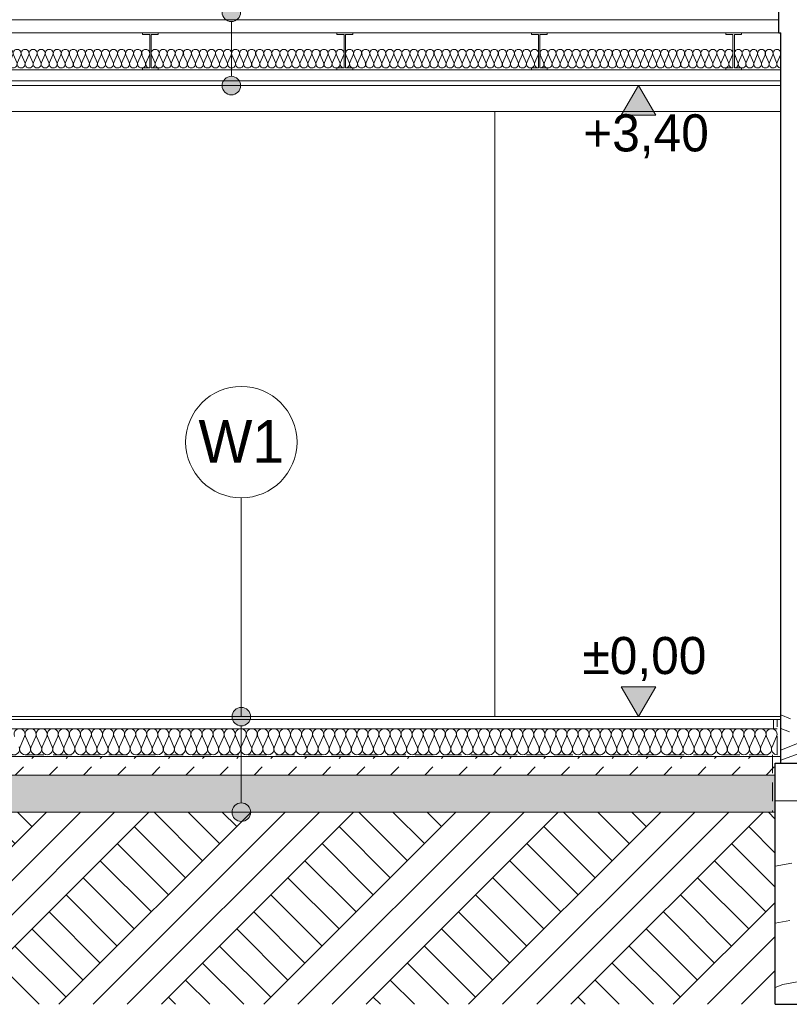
# Model space of a CAD drawing. Extents: x -396299 to -11759, y -15022 to 18278.
# Tile 90 of 205: x -191083 to -186938, y -5002 to 303. Entities that reach past the tile are written whole.
import ezdxf

# ---------------------------------------------------------------- set-up
doc = ezdxf.new("R2010")
doc.units = 0
doc.header["$MEASUREMENT"] = 0
doc.linetypes.add('Krawędzie ukryte', pattern=[150, 100, -50])
for name, color, linetype in [('Arch ocieplenie', 7, 'Continuous'), ('Arch opisy', 7, 'Continuous'), ('Arch wymiary', 7, 'Continuous'), ('INWENT STROPY', 7, 'Continuous')]:
    doc.layers.add(name, color=color, linetype=linetype)
for name, color, linetype, lineweight, true_color in [('Arch ocieplenie_Nr_Pióra__9', 7, 'Continuous', 13, 0x3dad99), ('Arch opisy_Nr_Pióra__3', 7, 'Continuous', 20, 0xff6600), ('Arch wyburzenia_Nr_Pióra__2', 7, 'Continuous', 13, 0x7f7f7f), ('arch wypelnienia_Nr_Pióra__2', 7, 'Continuous', 13, 0x7f7f7f), ('INWENT STROPY_Nr_Pióra__2', 7, 'Continuous', 13, 0x7f7f7f), ('INWENT STROPY_Nr_Pióra__25', 7, 'Continuous', 15, 0x40a5ff), ('INWENT.ŚCIANY_Nr_Pióra__2', 7, 'Continuous', 13, 0x7f7f7f), ('Inwentaryzacja Konst._Nr_Pióra__25', 7, 'Continuous', 15, 0x40a5ff)]:
    doc.layers.add(name, color=color, linetype=linetype, lineweight=lineweight, true_color=true_color)
for name, color, linetype, lineweight in [('Arch opisy_Nr_Pióra__1', 7, 'Continuous', 25), ('Arch opisy_Nr_Pióra__21', 7, 'Continuous', 13), ('Arch stropy_Nr_Pióra__21', 7, 'Continuous', 13), ('Arch stropy_Nr_Pióra__6', 7, 'Continuous', 13), ('Arch wymiary_Nr_Pióra__21', 7, 'Continuous', 13), ('INWENT STROPY_Nr_Pióra__21', 7, 'Continuous', 13), ('INWENT.ŚCIANY_Nr_Pióra__1', 7, 'Continuous', 25), ('INWENT.ŚCIANY_Nr_Pióra__5', 7, 'Continuous', 13)]:
    doc.layers.add(name, color=color, linetype=linetype, lineweight=lineweight)
doc.styles.add('GENERATED_STYLE_1', font='txt')
doc.styles.add('GENERATED_STYLE_3', font='txt')
doc.dimstyles.new('GENERATED_STYLE__11', dxfattribs={"dimtxt": 0.18, "dimasz": 109.44, "dimexe": 0.18, "dimexo": 0.0625, "dimgap": 0.09, "dimtad": 0, "dimtih": 1, "dimtoh": 1, "dimdec": 4, "dimzin": 0, "dimdsep": 46, "dimcen": 0.09, "dimadec": 0, "dimazin": 0, "dimtfac": 1, "dimtdec": 4, "dimtmove": 0, "dimatfit": 3, "dimldrblk": 'ARROWHEAD_11', "dimfxl": 0, "dimtolj": 1, "dimtzin": 0, "dimarcsym": 0})

# ---------------------------------------------------------------- blocks, each defined once
blk = doc.blocks.new('Izolacja cieplna 14_6', base_point=(-191422.4, 43.2))
at = {"layer": 'INWENT STROPY_Nr_Pióra__2', "linetype": 'Continuous'}
for p, q in [((-191420.6, 113.4), (-191402.6, 73)), ((-191398.9, 73), (-191380.9, 113.4)), ((-191377.3, 113.4), (-191359.3, 73)), ((-191355.6, 73), (-191337.6, 113.4)), ((-191334, 113.4), (-191316, 73)), ((-191312.3, 73), (-191294.3, 113.4)), ((-191290.7, 113.4), (-191272.7, 73)), ((-191269, 73), (-191251, 113.4)), ((-191247.4, 113.4), (-191229.4, 73)), ((-191225.7, 73), (-191207.7, 113.4)), ((-191204.1, 113.4), (-191186.1, 73)), ((-191182.4, 73), (-191164.4, 113.4)), ((-191160.8, 113.4), (-191142.8, 73)), ((-191139.1, 73), (-191121.1, 113.4)), ((-191117.5, 113.4), (-191099.5, 73)), ((-191095.8, 73), (-191077.8, 113.4)), ((-191074.2, 113.4), (-191056.2, 73)), ((-191052.5, 73), (-191034.5, 113.4)), ((-191030.9, 113.4), (-191012.9, 73)), ((-191009.2, 73), (-190991.2, 113.4)), ((-190987.6, 113.4), (-190969.6, 73)), ((-190965.9, 73), (-190947.9, 113.4)), ((-190944.3, 113.4), (-190926.3, 73)), ((-190922.6, 73), (-190904.6, 113.4)), ((-190901, 113.4), (-190883, 73)), ((-190879.3, 73), (-190861.3, 113.4)), ((-190857.7, 113.4), (-190839.7, 73)), ((-190836, 73), (-190818, 113.4)), ((-190814.4, 113.4), (-190796.4, 73)), ((-190792.7, 73), (-190774.7, 113.4)), ((-190771.1, 113.4), (-190753.1, 73)), ((-190749.4, 73), (-190731.4, 113.4)), ((-190727.8, 113.4), (-190709.8, 73)), ((-190706.1, 73), (-190688.1, 113.4)), ((-190684.5, 113.4), (-190666.5, 73)), ((-190662.8, 73), (-190644.8, 113.4)), ((-190641.2, 113.4), (-190623.2, 73)), ((-190619.5, 73), (-190601.5, 113.4)), ((-190597.9, 113.4), (-190579.9, 73)), ((-190576.2, 73), (-190558.2, 113.4)), ((-190554.6, 113.4), (-190536.6, 73)), ((-190532.9, 73), (-190514.9, 113.4)), ((-190511.3, 113.4), (-190493.3, 73)), ((-190489.6, 73), (-190471.6, 113.4)), ((-190468, 113.4), (-190450, 73)), ((-190446.3, 73), (-190428.3, 113.4)), ((-190424.7, 113.4), (-190406.7, 73)), ((-190403, 73), (-190385, 113.4))]:
    blk.add_line(p, q, dxfattribs=at)
for centre, start_param, end_param in [((-191400.7, 121.9), 5.870392, 9.837571), ((-191357.4, 121.9), 5.870392, 9.837571), ((-191314.1, 121.9), 5.870392, 9.837571), ((-191270.8, 121.9), 5.870392, 9.837571), ((-191227.5, 121.9), 5.870392, 9.837571), ((-191184.2, 121.9), 5.870392, 9.837571), ((-191140.9, 121.9), 5.870392, 9.837571), ((-191097.6, 121.9), 5.870392, 9.837571), ((-191054.3, 121.9), 5.870392, 9.837571), ((-191011, 121.9), 5.870392, 9.837571), ((-190967.7, 121.9), 5.870392, 9.837571), ((-190924.4, 121.9), 5.870392, 9.837571), ((-190881.1, 121.9), 5.870392, 9.837571), ((-190837.8, 121.9), 5.870392, 9.837571), ((-190794.5, 121.9), 5.870392, 9.837571), ((-190751.2, 121.9), 5.870392, 9.837571), ((-190707.9, 121.9), 5.870392, 9.837571), ((-190664.6, 121.9), 5.870392, 9.837571), ((-190621.3, 121.9), 5.870392, 9.837571), ((-190578, 121.9), 5.870392, 9.837571), ((-190534.7, 121.9), 5.870392, 9.837571), ((-190491.4, 121.9), 5.870392, 9.837571), ((-190448.1, 121.9), 5.870392, 9.837571), ((-190404.8, 121.9), 5.870392, 9.837571), ((-191422.4, 64.4), 4.712389, 6.695979), ((-191379.1, 64.4), 2.7288, 6.695979), ((-191335.8, 64.4), 2.7288, 6.695979), ((-191292.5, 64.4), 2.7288, 6.695979), ((-191249.2, 64.4), 2.7288, 6.695979), ((-191205.9, 64.4), 2.7288, 6.695979), ((-191162.6, 64.4), 2.7288, 6.695979), ((-191119.3, 64.4), 2.7288, 6.695979), ((-191076, 64.4), 2.7288, 6.695979), ((-191032.7, 64.4), 2.7288, 6.695979), ((-190989.4, 64.4), 2.7288, 6.695979), ((-190946.1, 64.4), 2.7288, 6.695979), ((-190902.8, 64.4), 2.7288, 6.695979), ((-190859.5, 64.4), 2.7288, 6.695979), ((-190816.2, 64.4), 2.7288, 6.695979), ((-190772.9, 64.4), 2.7288, 6.695979), ((-190729.6, 64.4), 2.7288, 6.695979), ((-190686.3, 64.4), 2.7288, 6.695979), ((-190643, 64.4), 2.7288, 6.695979), ((-190599.7, 64.4), 2.7288, 6.695979), ((-190556.4, 64.4), 2.7288, 6.695979), ((-190513.1, 64.4), 2.7288, 6.695979), ((-190469.8, 64.4), 2.7288, 6.695979), ((-190426.5, 64.4), 2.7288, 6.695979), ((-190383.2, 64.4), 2.7288, 4.712389)]:
    blk.add_ellipse(centre, major_axis=(21.6, 0), ratio=0.982347, start_param=start_param, end_param=end_param, dxfattribs=at)
blk = doc.blocks.new('Izolacja cieplna 14_10', base_point=(-187233.6, 43.2))
at = {"layer": 'INWENT STROPY_Nr_Pióra__2', "linetype": 'Continuous'}
for p, q in [((-187231.8, 113.4), (-187214.5, 73)), ((-187211, 73), (-187193.7, 113.4)), ((-187190.2, 113.4), (-187172.8, 73)), ((-187169.3, 73), (-187152, 113.4)), ((-187148.5, 113.4), (-187131.2, 73)), ((-187127.7, 73), (-187110.3, 113.4)), ((-187106.8, 113.4), (-187089.5, 73)), ((-187086, 73), (-187068.7, 113.4)), ((-187065.2, 113.4), (-187047.8, 73)), ((-187044.3, 73), (-187027, 113.4)), ((-187023.5, 113.4), (-187006.2, 73)), ((-187002.7, 73), (-186985.3, 113.4))]:
    blk.add_line(p, q, dxfattribs=at)
for centre, start_param, end_param in [((-187212.8, 121.9), 4.299595, 8.266775), ((-187171.1, 121.9), 4.299595, 8.266775), ((-187129.4, 121.9), 4.299595, 8.266775), ((-187087.8, 121.9), 4.299595, 8.266775), ((-187046.1, 121.9), 4.299595, 8.266775), ((-187004.4, 121.9), 4.299595, 8.266775), ((-187233.6, 64.4), 3.141593, 5.125182), ((-187191.9, 64.4), 1.158004, 5.125183), ((-187150.3, 64.4), 1.158004, 5.125183), ((-187108.6, 64.4), 1.158004, 5.125183), ((-187066.9, 64.4), 1.158004, 5.125183), ((-187025.3, 64.4), 1.158004, 5.125183), ((-186983.6, 64.4), 1.158004, 3.141593)]:
    blk.add_ellipse(centre, major_axis=(0, 21.3), ratio=0.979571, start_param=start_param, end_param=end_param, dxfattribs=at)
blk = doc.blocks.new('Izolacja cieplna 14_24', base_point=(-188280.8, 43.2))
at = {"layer": 'INWENT STROPY_Nr_Pióra__2', "linetype": 'Continuous'}
for p, q in [((-188279, 113.4), (-188261, 73)), ((-188257.3, 73), (-188239.3, 113.4)), ((-188235.7, 113.4), (-188217.7, 73)), ((-188214, 73), (-188196, 113.4)), ((-188192.4, 113.4), (-188174.4, 73)), ((-188170.7, 73), (-188152.7, 113.4)), ((-188149.1, 113.4), (-188131.1, 73)), ((-188127.4, 73), (-188109.4, 113.4)), ((-188105.8, 113.4), (-188087.8, 73)), ((-188084.1, 73), (-188066.1, 113.4)), ((-188062.5, 113.4), (-188044.5, 73)), ((-188040.8, 73), (-188022.8, 113.4)), ((-188019.2, 113.4), (-188001.2, 73)), ((-187997.5, 73), (-187979.5, 113.4)), ((-187975.9, 113.4), (-187957.9, 73)), ((-187954.2, 73), (-187936.2, 113.4)), ((-187932.6, 113.4), (-187914.6, 73)), ((-187910.9, 73), (-187892.9, 113.4)), ((-187889.3, 113.4), (-187871.3, 73)), ((-187867.6, 73), (-187849.6, 113.4)), ((-187846, 113.4), (-187828, 73)), ((-187824.3, 73), (-187806.3, 113.4)), ((-187802.7, 113.4), (-187784.7, 73)), ((-187781, 73), (-187763, 113.4)), ((-187759.4, 113.4), (-187741.4, 73)), ((-187737.7, 73), (-187719.7, 113.4)), ((-187716.1, 113.4), (-187698.1, 73)), ((-187694.4, 73), (-187676.4, 113.4)), ((-187672.8, 113.4), (-187654.8, 73)), ((-187651.1, 73), (-187633.1, 113.4)), ((-187629.5, 113.4), (-187611.5, 73)), ((-187607.8, 73), (-187589.8, 113.4)), ((-187586.2, 113.4), (-187568.2, 73)), ((-187564.5, 73), (-187546.5, 113.4)), ((-187542.9, 113.4), (-187524.9, 73)), ((-187521.2, 73), (-187503.2, 113.4)), ((-187499.6, 113.4), (-187481.6, 73)), ((-187477.9, 73), (-187459.9, 113.4)), ((-187456.3, 113.4), (-187438.3, 73)), ((-187434.6, 73), (-187416.6, 113.4)), ((-187413, 113.4), (-187395, 73)), ((-187391.3, 73), (-187373.3, 113.4)), ((-187369.7, 113.4), (-187351.7, 73)), ((-187348, 73), (-187330, 113.4)), ((-187326.4, 113.4), (-187308.4, 73)), ((-187304.7, 73), (-187286.7, 113.4)), ((-187283.1, 113.4), (-187265.1, 73)), ((-187261.4, 73), (-187243.4, 113.4))]:
    blk.add_line(p, q, dxfattribs=at)
for centre, start_param, end_param in [((-188259.1, 121.9), 5.870392, 9.837571), ((-188215.8, 121.9), 5.870392, 9.837571), ((-188172.5, 121.9), 5.870392, 9.837571), ((-188129.2, 121.9), 5.870392, 9.837571), ((-188085.9, 121.9), 5.870392, 9.837571), ((-188042.6, 121.9), 5.870392, 9.837571), ((-187999.3, 121.9), 5.870392, 9.837571), ((-187956, 121.9), 5.870392, 9.837571), ((-187912.7, 121.9), 5.870392, 9.837571), ((-187869.4, 121.9), 5.870392, 9.837571), ((-187826.1, 121.9), 5.870392, 9.837571), ((-187782.8, 121.9), 5.870392, 9.837571), ((-187739.5, 121.9), 5.870392, 9.837571), ((-187696.2, 121.9), 5.870392, 9.837571), ((-187652.9, 121.9), 5.870392, 9.837571), ((-187609.6, 121.9), 5.870392, 9.837571), ((-187566.3, 121.9), 5.870392, 9.837571), ((-187523, 121.9), 5.870392, 9.837571), ((-187479.7, 121.9), 5.870392, 9.837571), ((-187436.4, 121.9), 5.870392, 9.837571), ((-187393.1, 121.9), 5.870392, 9.837571), ((-187349.8, 121.9), 5.870392, 9.837571), ((-187306.5, 121.9), 5.870392, 9.837571), ((-187263.2, 121.9), 5.870392, 9.837571), ((-188280.8, 64.4), 4.712389, 6.695979), ((-188237.5, 64.4), 2.7288, 6.695979), ((-188194.2, 64.4), 2.7288, 6.695979), ((-188150.9, 64.4), 2.7288, 6.695979), ((-188107.6, 64.4), 2.7288, 6.695979), ((-188064.3, 64.4), 2.7288, 6.695979), ((-188021, 64.4), 2.7288, 6.695979), ((-187977.7, 64.4), 2.7288, 6.695979), ((-187934.4, 64.4), 2.7288, 6.695979), ((-187891.1, 64.4), 2.7288, 6.695979), ((-187847.8, 64.4), 2.7288, 6.695979), ((-187804.5, 64.4), 2.7288, 6.695979), ((-187761.2, 64.4), 2.7288, 6.695979), ((-187717.9, 64.4), 2.7288, 6.695979), ((-187674.6, 64.4), 2.7288, 6.695979), ((-187631.3, 64.4), 2.7288, 6.695979), ((-187588, 64.4), 2.7288, 6.695979), ((-187544.7, 64.4), 2.7288, 6.695979), ((-187501.4, 64.4), 2.7288, 6.695979), ((-187458.1, 64.4), 2.7288, 6.695979), ((-187414.8, 64.4), 2.7288, 6.695979), ((-187371.5, 64.4), 2.7288, 6.695979), ((-187328.2, 64.4), 2.7288, 6.695979), ((-187284.9, 64.4), 2.7288, 6.695979), ((-187241.6, 64.4), 2.7288, 4.712389)]:
    blk.add_ellipse(centre, major_axis=(21.6, 0), ratio=0.982347, start_param=start_param, end_param=end_param, dxfattribs=at)
blk = doc.blocks.new('Izolacja cieplna 14_25', base_point=(-189328, 43.2))
at = {"layer": 'INWENT STROPY_Nr_Pióra__2', "linetype": 'Continuous'}
for p, q in [((-189326.2, 113.4), (-189308.2, 73)), ((-189304.5, 73), (-189286.5, 113.4)), ((-189282.9, 113.4), (-189264.9, 73)), ((-189261.2, 73), (-189243.2, 113.4)), ((-189239.6, 113.4), (-189221.6, 73)), ((-189217.9, 73), (-189199.9, 113.4)), ((-189196.3, 113.4), (-189178.3, 73)), ((-189174.6, 73), (-189156.6, 113.4)), ((-189153, 113.4), (-189135, 73)), ((-189131.3, 73), (-189113.3, 113.4)), ((-189109.7, 113.4), (-189091.7, 73)), ((-189088, 73), (-189070, 113.4)), ((-189066.4, 113.4), (-189048.4, 73)), ((-189044.7, 73), (-189026.7, 113.4)), ((-189023.1, 113.4), (-189005.1, 73)), ((-189001.4, 73), (-188983.4, 113.4)), ((-188979.8, 113.4), (-188961.8, 73)), ((-188958.1, 73), (-188940.1, 113.4)), ((-188936.5, 113.4), (-188918.5, 73)), ((-188914.8, 73), (-188896.8, 113.4)), ((-188893.2, 113.4), (-188875.2, 73)), ((-188871.5, 73), (-188853.5, 113.4)), ((-188849.9, 113.4), (-188831.9, 73)), ((-188828.2, 73), (-188810.2, 113.4)), ((-188806.6, 113.4), (-188788.6, 73)), ((-188784.9, 73), (-188766.9, 113.4)), ((-188763.3, 113.4), (-188745.3, 73)), ((-188741.6, 73), (-188723.6, 113.4)), ((-188720, 113.4), (-188702, 73)), ((-188698.3, 73), (-188680.3, 113.4)), ((-188676.7, 113.4), (-188658.7, 73)), ((-188655, 73), (-188637, 113.4)), ((-188633.4, 113.4), (-188615.4, 73)), ((-188611.7, 73), (-188593.7, 113.4)), ((-188590.1, 113.4), (-188572.1, 73)), ((-188568.4, 73), (-188550.4, 113.4)), ((-188546.8, 113.4), (-188528.8, 73)), ((-188525.1, 73), (-188507.1, 113.4)), ((-188503.5, 113.4), (-188485.5, 73)), ((-188481.8, 73), (-188463.8, 113.4)), ((-188460.2, 113.4), (-188442.2, 73)), ((-188438.5, 73), (-188420.5, 113.4)), ((-188416.9, 113.4), (-188398.9, 73)), ((-188395.2, 73), (-188377.2, 113.4)), ((-188373.6, 113.4), (-188355.6, 73)), ((-188351.9, 73), (-188333.9, 113.4)), ((-188330.3, 113.4), (-188312.3, 73)), ((-188308.6, 73), (-188290.6, 113.4))]:
    blk.add_line(p, q, dxfattribs=at)
for centre, start_param, end_param in [((-189306.3, 121.9), 5.870392, 9.837571), ((-189263, 121.9), 5.870392, 9.837571), ((-189219.7, 121.9), 5.870392, 9.837571), ((-189176.4, 121.9), 5.870392, 9.837571), ((-189133.1, 121.9), 5.870392, 9.837571), ((-189089.8, 121.9), 5.870392, 9.837571), ((-189046.5, 121.9), 5.870392, 9.837571), ((-189003.2, 121.9), 5.870392, 9.837571), ((-188959.9, 121.9), 5.870392, 9.837571), ((-188916.6, 121.9), 5.870392, 9.837571), ((-188873.3, 121.9), 5.870392, 9.837571), ((-188830, 121.9), 5.870392, 9.837571), ((-188786.7, 121.9), 5.870392, 9.837571), ((-188743.4, 121.9), 5.870392, 9.837571), ((-188700.1, 121.9), 5.870392, 9.837571), ((-188656.8, 121.9), 5.870392, 9.837571), ((-188613.5, 121.9), 5.870392, 9.837571), ((-188570.2, 121.9), 5.870392, 9.837571), ((-188526.9, 121.9), 5.870392, 9.837571), ((-188483.6, 121.9), 5.870392, 9.837571), ((-188440.3, 121.9), 5.870392, 9.837571), ((-188397, 121.9), 5.870392, 9.837571), ((-188353.7, 121.9), 5.870392, 9.837571), ((-188310.4, 121.9), 5.870392, 9.837571), ((-189328, 64.4), 4.712389, 6.695979), ((-189284.7, 64.4), 2.7288, 6.695979), ((-189241.4, 64.4), 2.7288, 6.695979), ((-189198.1, 64.4), 2.7288, 6.695979), ((-189154.8, 64.4), 2.7288, 6.695979), ((-189111.5, 64.4), 2.7288, 6.695979), ((-189068.2, 64.4), 2.7288, 6.695979), ((-189024.9, 64.4), 2.7288, 6.695979), ((-188981.6, 64.4), 2.7288, 6.695979), ((-188938.3, 64.4), 2.7288, 6.695979), ((-188895, 64.4), 2.7288, 6.695979), ((-188851.7, 64.4), 2.7288, 6.695979), ((-188808.4, 64.4), 2.7288, 6.695979), ((-188765.1, 64.4), 2.7288, 6.695979), ((-188721.8, 64.4), 2.7288, 6.695979), ((-188678.5, 64.4), 2.7288, 6.695979), ((-188635.2, 64.4), 2.7288, 6.695979), ((-188591.9, 64.4), 2.7288, 6.695979), ((-188548.6, 64.4), 2.7288, 6.695979), ((-188505.3, 64.4), 2.7288, 6.695979), ((-188462, 64.4), 2.7288, 6.695979), ((-188418.7, 64.4), 2.7288, 6.695979), ((-188375.4, 64.4), 2.7288, 6.695979), ((-188332.1, 64.4), 2.7288, 6.695979), ((-188288.8, 64.4), 2.7288, 4.712389)]:
    blk.add_ellipse(centre, major_axis=(21.6, 0), ratio=0.982347, start_param=start_param, end_param=end_param, dxfattribs=at)
blk = doc.blocks.new('Izolacja cieplna 14_26', base_point=(-190375.2, 43.2))
at = {"layer": 'INWENT STROPY_Nr_Pióra__2', "linetype": 'Continuous'}
for p, q in [((-190373.4, 113.4), (-190355.4, 73)), ((-190351.7, 73), (-190333.7, 113.4)), ((-190330.1, 113.4), (-190312.1, 73)), ((-190308.4, 73), (-190290.4, 113.4)), ((-190286.8, 113.4), (-190268.8, 73)), ((-190265.1, 73), (-190247.1, 113.4)), ((-190243.5, 113.4), (-190225.5, 73)), ((-190221.8, 73), (-190203.8, 113.4)), ((-190200.2, 113.4), (-190182.2, 73)), ((-190178.5, 73), (-190160.5, 113.4)), ((-190156.9, 113.4), (-190138.9, 73)), ((-190135.2, 73), (-190117.2, 113.4)), ((-190113.6, 113.4), (-190095.6, 73)), ((-190091.9, 73), (-190073.9, 113.4)), ((-190070.3, 113.4), (-190052.3, 73)), ((-190048.6, 73), (-190030.6, 113.4)), ((-190027, 113.4), (-190009, 73)), ((-190005.3, 73), (-189987.3, 113.4)), ((-189983.7, 113.4), (-189965.7, 73)), ((-189962, 73), (-189944, 113.4)), ((-189940.4, 113.4), (-189922.4, 73)), ((-189918.7, 73), (-189900.7, 113.4)), ((-189897.1, 113.4), (-189879.1, 73)), ((-189875.4, 73), (-189857.4, 113.4)), ((-189853.8, 113.4), (-189835.8, 73)), ((-189832.1, 73), (-189814.1, 113.4)), ((-189810.5, 113.4), (-189792.5, 73)), ((-189788.8, 73), (-189770.8, 113.4)), ((-189767.2, 113.4), (-189749.2, 73)), ((-189745.5, 73), (-189727.5, 113.4)), ((-189723.9, 113.4), (-189705.9, 73)), ((-189702.2, 73), (-189684.2, 113.4)), ((-189680.6, 113.4), (-189662.6, 73)), ((-189658.9, 73), (-189640.9, 113.4)), ((-189637.3, 113.4), (-189619.3, 73)), ((-189615.6, 73), (-189597.6, 113.4)), ((-189594, 113.4), (-189576, 73)), ((-189572.3, 73), (-189554.3, 113.4)), ((-189550.7, 113.4), (-189532.7, 73)), ((-189529, 73), (-189511, 113.4)), ((-189507.4, 113.4), (-189489.4, 73)), ((-189485.7, 73), (-189467.7, 113.4)), ((-189464.1, 113.4), (-189446.1, 73)), ((-189442.4, 73), (-189424.4, 113.4)), ((-189420.8, 113.4), (-189402.8, 73)), ((-189399.1, 73), (-189381.1, 113.4)), ((-189377.5, 113.4), (-189359.5, 73)), ((-189355.8, 73), (-189337.8, 113.4))]:
    blk.add_line(p, q, dxfattribs=at)
for centre, start_param, end_param in [((-190353.5, 121.9), 5.870392, 9.837571), ((-190310.2, 121.9), 5.870392, 9.837571), ((-190266.9, 121.9), 5.870392, 9.837571), ((-190223.6, 121.9), 5.870392, 9.837571), ((-190180.3, 121.9), 5.870392, 9.837571), ((-190137, 121.9), 5.870392, 9.837571), ((-190093.7, 121.9), 5.870392, 9.837571), ((-190050.4, 121.9), 5.870392, 9.837571), ((-190007.1, 121.9), 5.870392, 9.837571), ((-189963.8, 121.9), 5.870392, 9.837571), ((-189920.5, 121.9), 5.870392, 9.837571), ((-189877.2, 121.9), 5.870392, 9.837571), ((-189833.9, 121.9), 5.870392, 9.837571), ((-189790.6, 121.9), 5.870392, 9.837571), ((-189747.3, 121.9), 5.870392, 9.837571), ((-189704, 121.9), 5.870392, 9.837571), ((-189660.7, 121.9), 5.870392, 9.837571), ((-189617.4, 121.9), 5.870392, 9.837571), ((-189574.1, 121.9), 5.870392, 9.837571), ((-189530.8, 121.9), 5.870392, 9.837571), ((-189487.5, 121.9), 5.870392, 9.837571), ((-189444.2, 121.9), 5.870392, 9.837571), ((-189400.9, 121.9), 5.870392, 9.837571), ((-189357.6, 121.9), 5.870392, 9.837571), ((-190375.2, 64.4), 4.712389, 6.695979), ((-190331.9, 64.4), 2.7288, 6.695979), ((-190288.6, 64.4), 2.7288, 6.695979), ((-190245.3, 64.4), 2.7288, 6.695979), ((-190202, 64.4), 2.7288, 6.695979), ((-190158.7, 64.4), 2.7288, 6.695979), ((-190115.4, 64.4), 2.7288, 6.695979), ((-190072.1, 64.4), 2.7288, 6.695979), ((-190028.8, 64.4), 2.7288, 6.695979), ((-189985.5, 64.4), 2.7288, 6.695979), ((-189942.2, 64.4), 2.7288, 6.695979), ((-189898.9, 64.4), 2.7288, 6.695979), ((-189855.6, 64.4), 2.7288, 6.695979), ((-189812.3, 64.4), 2.7288, 6.695979), ((-189769, 64.4), 2.7288, 6.695979), ((-189725.7, 64.4), 2.7288, 6.695979), ((-189682.4, 64.4), 2.7288, 6.695979), ((-189639.1, 64.4), 2.7288, 6.695979), ((-189595.8, 64.4), 2.7288, 6.695979), ((-189552.5, 64.4), 2.7288, 6.695979), ((-189509.2, 64.4), 2.7288, 6.695979), ((-189465.9, 64.4), 2.7288, 6.695979), ((-189422.6, 64.4), 2.7288, 6.695979), ((-189379.3, 64.4), 2.7288, 6.695979), ((-189336, 64.4), 2.7288, 4.712389)]:
    blk.add_ellipse(centre, major_axis=(21.6, 0), ratio=0.982347, start_param=start_param, end_param=end_param, dxfattribs=at)
blk = doc.blocks.new('Izolacja cieplna 14_156', base_point=(-192543.6, -3656.8))
at = {"layer": 'Arch ocieplenie_Nr_Pióra__9', "linetype": 'Continuous'}
for p, q in [((-191081.6, -3615.1), (-191056.8, -3558.5)), ((-191051.8, -3558.5), (-191027.1, -3615.1)), ((-191022.1, -3615.1), (-190997.3, -3558.5)), ((-190992.3, -3558.5), (-190967.5, -3615.1)), ((-190962.5, -3615.1), (-190937.7, -3558.5)), ((-190932.7, -3558.5), (-190907.9, -3615.1)), ((-190902.9, -3615.1), (-190878.1, -3558.5)), ((-190873.1, -3558.5), (-190848.4, -3615.1)), ((-190843.4, -3615.1), (-190818.6, -3558.5)), ((-190813.6, -3558.5), (-190788.8, -3615.1)), ((-190783.8, -3615.1), (-190759, -3558.5)), ((-190754, -3558.5), (-190729.2, -3615.1)), ((-190724.2, -3615.1), (-190699.4, -3558.5)), ((-190694.4, -3558.5), (-190669.6, -3615.1)), ((-190664.6, -3615.1), (-190639.9, -3558.5)), ((-190634.9, -3558.5), (-190610.1, -3615.1)), ((-190605.1, -3615.1), (-190580.3, -3558.5)), ((-190575.3, -3558.5), (-190550.5, -3615.1)), ((-190545.5, -3615.1), (-190520.7, -3558.5)), ((-190515.7, -3558.5), (-190490.9, -3615.1)), ((-190485.9, -3615.1), (-190461.2, -3558.5)), ((-190456.1, -3558.5), (-190431.4, -3615.1)), ((-190426.4, -3615.1), (-190401.6, -3558.5)), ((-190396.6, -3558.5), (-190371.8, -3615.1)), ((-190366.8, -3615.1), (-190342, -3558.5)), ((-190337, -3558.5), (-190312.2, -3615.1)), ((-190307.2, -3615.1), (-190282.4, -3558.5)), ((-190277.4, -3558.5), (-190252.7, -3615.1)), ((-190247.7, -3615.1), (-190222.9, -3558.5)), ((-190217.9, -3558.5), (-190193.1, -3615.1)), ((-190188.1, -3615.1), (-190163.3, -3558.5)), ((-190158.3, -3558.5), (-190133.5, -3615.1)), ((-190128.5, -3615.1), (-190103.7, -3558.5)), ((-190098.7, -3558.5), (-190073.9, -3615.1)), ((-190068.9, -3615.1), (-190044.2, -3558.5)), ((-190039.2, -3558.5), (-190014.4, -3615.1)), ((-190009.4, -3615.1), (-189984.6, -3558.5)), ((-189979.6, -3558.5), (-189954.8, -3615.1)), ((-189949.8, -3615.1), (-189925, -3558.5)), ((-189920, -3558.5), (-189895.2, -3615.1)), ((-189890.2, -3615.1), (-189865.5, -3558.5)), ((-189860.4, -3558.5), (-189835.7, -3615.1)), ((-189830.7, -3615.1), (-189805.9, -3558.5)), ((-189800.9, -3558.5), (-189776.1, -3615.1)), ((-189771.1, -3615.1), (-189746.3, -3558.5)), ((-189741.3, -3558.5), (-189716.5, -3615.1)), ((-189711.5, -3615.1), (-189686.7, -3558.5)), ((-189681.7, -3558.5), (-189657, -3615.1)), ((-189652, -3615.1), (-189627.2, -3558.5)), ((-189622.2, -3558.5), (-189597.4, -3615.1)), ((-189592.4, -3615.1), (-189567.6, -3558.5)), ((-189562.6, -3558.5), (-189537.8, -3615.1)), ((-189532.8, -3615.1), (-189508, -3558.5)), ((-189503, -3558.5), (-189478.2, -3615.1)), ((-189473.2, -3615.1), (-189448.5, -3558.5)), ((-189443.5, -3558.5), (-189418.7, -3615.1)), ((-189413.7, -3615.1), (-189388.9, -3558.5)), ((-189383.9, -3558.5), (-189359.1, -3615.1)), ((-189354.1, -3615.1), (-189329.3, -3558.5)), ((-189324.3, -3558.5), (-189299.5, -3615.1)), ((-189294.5, -3615.1), (-189269.8, -3558.5)), ((-189264.7, -3558.5), (-189240, -3615.1)), ((-189235, -3615.1), (-189210.2, -3558.5)), ((-189205.2, -3558.5), (-189180.4, -3615.1)), ((-189175.4, -3615.1), (-189150.6, -3558.5)), ((-189145.6, -3558.5), (-189120.8, -3615.1)), ((-189115.8, -3615.1), (-189091, -3558.5)), ((-189086, -3558.5), (-189061.3, -3615.1)), ((-189056.3, -3615.1), (-189031.5, -3558.5)), ((-189026.5, -3558.5), (-189001.7, -3615.1)), ((-188996.7, -3615.1), (-188971.9, -3558.5)), ((-188966.9, -3558.5), (-188942.1, -3615.1)), ((-188937.1, -3615.1), (-188912.3, -3558.5)), ((-188907.3, -3558.5), (-188882.5, -3615.1)), ((-188877.5, -3615.1), (-188852.8, -3558.5)), ((-188847.8, -3558.5), (-188823, -3615.1)), ((-188818, -3615.1), (-188793.2, -3558.5)), ((-188788.2, -3558.5), (-188763.4, -3615.1)), ((-188758.4, -3615.1), (-188733.6, -3558.5)), ((-188728.6, -3558.5), (-188703.8, -3615.1)), ((-188698.8, -3615.1), (-188674.1, -3558.5)), ((-188669, -3558.5), (-188644.3, -3615.1)), ((-188639.3, -3615.1), (-188614.5, -3558.5)), ((-188609.5, -3558.5), (-188584.7, -3615.1)), ((-188579.7, -3615.1), (-188554.9, -3558.5)), ((-188549.9, -3558.5), (-188525.1, -3615.1)), ((-188520.1, -3615.1), (-188495.3, -3558.5)), ((-188490.3, -3558.5), (-188465.6, -3615.1)), ((-188460.6, -3615.1), (-188435.8, -3558.5)), ((-188430.8, -3558.5), (-188406, -3615.1)), ((-188401, -3615.1), (-188376.2, -3558.5)), ((-188371.2, -3558.5), (-188346.4, -3615.1)), ((-188341.4, -3615.1), (-188316.6, -3558.5)), ((-188311.6, -3558.5), (-188286.8, -3615.1)), ((-188281.8, -3615.1), (-188257.1, -3558.5)), ((-188252.1, -3558.5), (-188227.3, -3615.1)), ((-188222.3, -3615.1), (-188197.5, -3558.5)), ((-188192.5, -3558.5), (-188167.7, -3615.1)), ((-188162.7, -3615.1), (-188137.9, -3558.5)), ((-188132.9, -3558.5), (-188108.1, -3615.1)), ((-188103.1, -3615.1), (-188078.4, -3558.5)), ((-188073.3, -3558.5), (-188048.6, -3615.1)), ((-188043.6, -3615.1), (-188018.8, -3558.5)), ((-188013.8, -3558.5), (-187989, -3615.1)), ((-187984, -3615.1), (-187959.2, -3558.5)), ((-187954.2, -3558.5), (-187929.4, -3615.1)), ((-187924.4, -3615.1), (-187899.6, -3558.5)), ((-187894.6, -3558.5), (-187869.9, -3615.1)), ((-187864.9, -3615.1), (-187840.1, -3558.5)), ((-187835.1, -3558.5), (-187810.3, -3615.1)), ((-187805.3, -3615.1), (-187780.5, -3558.5)), ((-187775.5, -3558.5), (-187750.7, -3615.1)), ((-187745.7, -3615.1), (-187720.9, -3558.5)), ((-187715.9, -3558.5), (-187691.1, -3615.1)), ((-187686.1, -3615.1), (-187661.4, -3558.5)), ((-187656.4, -3558.5), (-187631.6, -3615.1)), ((-187626.6, -3615.1), (-187601.8, -3558.5)), ((-187596.8, -3558.5), (-187572, -3615.1)), ((-187567, -3615.1), (-187542.2, -3558.5)), ((-187537.2, -3558.5), (-187512.4, -3615.1)), ((-187507.4, -3615.1), (-187482.7, -3558.5)), ((-187477.7, -3558.5), (-187452.9, -3615.1)), ((-187447.9, -3615.1), (-187423.1, -3558.5)), ((-187418.1, -3558.5), (-187393.3, -3615.1)), ((-187388.3, -3615.1), (-187363.5, -3558.5)), ((-187358.5, -3558.5), (-187333.7, -3615.1)), ((-187328.7, -3615.1), (-187303.9, -3558.5)), ((-187298.9, -3558.5), (-187274.2, -3615.1)), ((-187269.2, -3615.1), (-187244.4, -3558.5)), ((-187239.4, -3558.5), (-187214.6, -3615.1)), ((-187209.6, -3615.1), (-187184.8, -3558.5)), ((-187179.8, -3558.5), (-187155, -3615.1)), ((-187150, -3615.1), (-187125.2, -3558.5)), ((-187120.2, -3558.5), (-187095.5, -3615.1)), ((-187090.4, -3615.1), (-187065.7, -3558.5)), ((-187060.7, -3558.5), (-187035.9, -3615.1)), ((-187030.9, -3615.1), (-187006.1, -3558.5))]:
    blk.add_line(p, q, dxfattribs=at)
for centre, start_param, end_param in [((-191084.1, -3546.6), 5.870392, 9.837571), ((-191024.6, -3546.6), 5.870392, 9.837571), ((-190965, -3546.6), 5.870392, 9.837571), ((-190905.4, -3546.6), 5.870392, 9.837571), ((-190845.9, -3546.6), 5.870392, 9.837571), ((-190786.3, -3546.6), 5.870392, 9.837571), ((-190726.7, -3546.6), 5.870392, 9.837571), ((-190667.1, -3546.6), 5.870392, 9.837571), ((-190607.6, -3546.6), 5.870392, 9.837571), ((-190548, -3546.6), 5.870392, 9.837571), ((-190488.4, -3546.6), 5.870392, 9.837571), ((-190428.9, -3546.6), 5.870392, 9.837571), ((-190369.3, -3546.6), 5.870392, 9.837571), ((-190309.7, -3546.6), 5.870392, 9.837571), ((-190250.2, -3546.6), 5.870392, 9.837571), ((-190190.6, -3546.6), 5.870392, 9.837571), ((-190131, -3546.6), 5.870392, 9.837571), ((-190071.4, -3546.6), 5.870392, 9.837571), ((-190011.9, -3546.6), 5.870392, 9.837571), ((-189952.3, -3546.6), 5.870392, 9.837571), ((-189892.7, -3546.6), 5.870392, 9.837571), ((-189833.2, -3546.6), 5.870392, 9.837571), ((-189773.6, -3546.6), 5.870392, 9.837571), ((-189714, -3546.6), 5.870392, 9.837571), ((-189654.5, -3546.6), 5.870392, 9.837571), ((-189594.9, -3546.6), 5.870392, 9.837571), ((-189535.3, -3546.6), 5.870392, 9.837571), ((-189475.7, -3546.6), 5.870392, 9.837571), ((-189416.2, -3546.6), 5.870392, 9.837571), ((-189356.6, -3546.6), 5.870392, 9.837571), ((-189297, -3546.6), 5.870392, 9.837571), ((-189237.5, -3546.6), 5.870392, 9.837571), ((-189177.9, -3546.6), 5.870392, 9.837571), ((-189118.3, -3546.6), 5.870392, 9.837571), ((-189058.8, -3546.6), 5.870392, 9.837571), ((-188999.2, -3546.6), 5.870392, 9.837571), ((-188939.6, -3546.6), 5.870392, 9.837571), ((-188880, -3546.6), 5.870392, 9.837571), ((-188820.5, -3546.6), 5.870392, 9.837571), ((-188760.9, -3546.6), 5.870392, 9.837571), ((-188701.3, -3546.6), 5.870392, 9.837571), ((-188641.8, -3546.6), 5.870392, 9.837571), ((-188582.2, -3546.6), 5.870392, 9.837571), ((-188522.6, -3546.6), 5.870392, 9.837571), ((-188463.1, -3546.6), 5.870392, 9.837571), ((-188403.5, -3546.6), 5.870392, 9.837571), ((-188343.9, -3546.6), 5.870392, 9.837571), ((-188284.3, -3546.6), 5.870392, 9.837571), ((-188224.8, -3546.6), 5.870392, 9.837571), ((-188165.2, -3546.6), 5.870392, 9.837571), ((-188105.6, -3546.6), 5.870392, 9.837571), ((-188046.1, -3546.6), 5.870392, 9.837571), ((-187986.5, -3546.6), 5.870392, 9.837571), ((-187926.9, -3546.6), 5.870392, 9.837571), ((-187867.4, -3546.6), 5.870392, 9.837571), ((-187807.8, -3546.6), 5.870392, 9.837571), ((-187748.2, -3546.6), 5.870392, 9.837571), ((-187688.6, -3546.6), 5.870392, 9.837571), ((-187629.1, -3546.6), 5.870392, 9.837571), ((-187569.5, -3546.6), 5.870392, 9.837571), ((-187509.9, -3546.6), 5.870392, 9.837571), ((-187450.4, -3546.6), 5.870392, 9.837571), ((-187390.8, -3546.6), 5.870392, 9.837571), ((-187331.2, -3546.6), 5.870392, 9.837571), ((-187271.7, -3546.6), 5.870392, 9.837571), ((-187212.1, -3546.6), 5.870392, 9.837571), ((-187152.5, -3546.6), 5.870392, 9.837571), ((-187092.9, -3546.6), 5.870392, 9.837571), ((-187033.4, -3546.6), 5.870392, 9.837571), ((-191113.9, -3627), 2.7288, 6.695979), ((-191054.3, -3627), 2.7288, 6.695979), ((-190994.8, -3627), 2.7288, 6.695979), ((-190935.2, -3627), 2.7288, 6.695979), ((-190875.6, -3627), 2.7288, 6.695979), ((-190816.1, -3627), 2.7288, 6.695979), ((-190756.5, -3627), 2.7288, 6.695979), ((-190696.9, -3627), 2.7288, 6.695979), ((-190637.4, -3627), 2.7288, 6.695979), ((-190577.8, -3627), 2.7288, 6.695979), ((-190518.2, -3627), 2.7288, 6.695979), ((-190458.6, -3627), 2.7288, 6.695979), ((-190399.1, -3627), 2.7288, 6.695979), ((-190339.5, -3627), 2.7288, 6.695979), ((-190279.9, -3627), 2.7288, 6.695979), ((-190220.4, -3627), 2.7288, 6.695979), ((-190160.8, -3627), 2.7288, 6.695979), ((-190101.2, -3627), 2.7288, 6.695979), ((-190041.7, -3627), 2.7288, 6.695979), ((-189982.1, -3627), 2.7288, 6.695979), ((-189922.5, -3627), 2.7288, 6.695979), ((-189862.9, -3627), 2.7288, 6.695979), ((-189803.4, -3627), 2.7288, 6.695979), ((-189743.8, -3627), 2.7288, 6.695979), ((-189684.2, -3627), 2.7288, 6.695979), ((-189624.7, -3627), 2.7288, 6.695979), ((-189565.1, -3627), 2.7288, 6.695979), ((-189505.5, -3627), 2.7288, 6.695979), ((-189446, -3627), 2.7288, 6.695979), ((-189386.4, -3627), 2.7288, 6.695979), ((-189326.8, -3627), 2.7288, 6.695979), ((-189267.3, -3627), 2.7288, 6.695979), ((-189207.7, -3627), 2.7288, 6.695979), ((-189148.1, -3627), 2.7288, 6.695979), ((-189088.5, -3627), 2.7288, 6.695979), ((-189029, -3627), 2.7288, 6.695979), ((-188969.4, -3627), 2.7288, 6.695979), ((-188909.8, -3627), 2.7288, 6.695979), ((-188850.3, -3627), 2.7288, 6.695979), ((-188790.7, -3627), 2.7288, 6.695979), ((-188731.1, -3627), 2.7288, 6.695979), ((-188671.6, -3627), 2.7288, 6.695979), ((-188612, -3627), 2.7288, 6.695979), ((-188552.4, -3627), 2.7288, 6.695979), ((-188492.8, -3627), 2.7288, 6.695979), ((-188433.3, -3627), 2.7288, 6.695979), ((-188373.7, -3627), 2.7288, 6.695979), ((-188314.1, -3627), 2.7288, 6.695979), ((-188254.6, -3627), 2.7288, 6.695979), ((-188195, -3627), 2.7288, 6.695979), ((-188135.4, -3627), 2.7288, 6.695979), ((-188075.9, -3627), 2.7288, 6.695979), ((-188016.3, -3627), 2.7288, 6.695979), ((-187956.7, -3627), 2.7288, 6.695979), ((-187897.1, -3627), 2.7288, 6.695979), ((-187837.6, -3627), 2.7288, 6.695979), ((-187778, -3627), 2.7288, 6.695979), ((-187718.4, -3627), 2.7288, 6.695979), ((-187658.9, -3627), 2.7288, 6.695979), ((-187599.3, -3627), 2.7288, 6.695979), ((-187539.7, -3627), 2.7288, 6.695979), ((-187480.2, -3627), 2.7288, 6.695979), ((-187420.6, -3627), 2.7288, 6.695979), ((-187361, -3627), 2.7288, 6.695979), ((-187301.4, -3627), 2.7288, 6.695979), ((-187241.9, -3627), 2.7288, 6.695979), ((-187182.3, -3627), 2.7288, 6.695979), ((-187122.7, -3627), 2.7288, 6.695979), ((-187063.2, -3627), 2.7288, 6.695979), ((-187003.6, -3627), 2.7288, 4.712389)]:
    blk.add_ellipse(centre, major_axis=(29.8, 0), ratio=0.999664, start_param=start_param, end_param=end_param, dxfattribs=at)
blk = doc.blocks.new('Linia_9', base_point=(-189943.2, -51.8))
at = {"layer": 'Arch opisy_Nr_Pióra__21', "linetype": 'Continuous'}
for points in [[(-189893.2, 343.2), (-189897, 362.3), (-189907.8, 378.5), (-189924, 389.4), (-189943.2, 393.2), (-189962.3, 389.4), (-189978.5, 378.5), (-189989.4, 362.3), (-189993.2, 343.2), (-189989.4, 324), (-189978.5, 307.8), (-189962.3, 297), (-189943.2, 293.2), (-189924, 297), (-189907.8, 307.8), (-189897, 324)], [(-189893.2, -51.8), (-189897, -32.7), (-189907.8, -16.5), (-189924, -5.6), (-189943.2, -1.8), (-189962.3, -5.6), (-189978.5, -16.5), (-189989.4, -32.7), (-189993.2, -51.8), (-189989.4, -71), (-189978.5, -87.2), (-189962.3, -98), (-189943.2, -101.8), (-189924, -98), (-189907.8, -87.2), (-189897, -71)]]:
    blk.add_hatch(color=256, dxfattribs=at).paths.add_polyline_path(points, flags=0)
blk.add_line((-189943.2, -1.8), (-189943.2, 293.2), dxfattribs=at)
for centre in [(-189943.2, 343.2), (-189943.2, -51.8)]:
    blk.add_circle(centre, 50, dxfattribs=at)
blk = doc.blocks.new('Linia_73', base_point=(-189889.6, -3966.8))
at = {"layer": 'Arch opisy_Nr_Pióra__21', "linetype": 'Continuous'}
for points in [[(-189839.6, -3451.8), (-189843.4, -3432.7), (-189854.2, -3416.5), (-189870.4, -3405.6), (-189889.6, -3401.8), (-189908.7, -3405.6), (-189924.9, -3416.5), (-189935.8, -3432.7), (-189939.6, -3451.8), (-189935.8, -3471), (-189924.9, -3487.2), (-189908.7, -3498), (-189889.6, -3501.8), (-189870.4, -3498), (-189854.2, -3487.2), (-189843.4, -3471)], [(-189839.6, -3966.8), (-189843.4, -3947.7), (-189854.2, -3931.5), (-189870.4, -3920.6), (-189889.6, -3916.8), (-189908.7, -3920.6), (-189924.9, -3931.5), (-189935.8, -3947.7), (-189939.6, -3966.8), (-189935.8, -3986), (-189924.9, -4002.2), (-189908.7, -4013), (-189889.6, -4016.8), (-189870.4, -4013), (-189854.2, -4002.2), (-189843.4, -3986)]]:
    blk.add_hatch(color=256, dxfattribs=at).paths.add_polyline_path(points, flags=0)
blk.add_line((-189889.6, -3916.8), (-189889.6, -3501.8), dxfattribs=at)
for centre in [(-189889.6, -3451.8), (-189889.6, -3966.8)]:
    blk.add_circle(centre, 50, dxfattribs=at)
blk = doc.blocks.new('Linia_74', base_point=(-189889.6, -3451.8))
at = {"layer": 'Arch opisy_Nr_Pióra__21', "linetype": 'Continuous'}
blk.add_line((-189889.6, -3451.8), (-189889.6, -2272.8), dxfattribs=at)
blk.add_circle((-189889.6, -1972.8), 300, dxfattribs=at)
blk = doc.blocks.new('Wymiary_45', base_point=(-187750.4, -51.8))
at = {"layer": 'Arch wymiary_Nr_Pióra__21', "linetype": 'Continuous'}
blk.add_hatch(color=256, dxfattribs=at).paths.add_polyline_path([(-187750.4, -51.8), (-187843.2, -211.8), (-187657.6, -211.8)], flags=0)
for p, q in [((-187750.4, -51.8), (-187870.4, -51.8)), ((-187750.4, -51.8), (-187843.2, -211.8)), ((-187750.4, -51.8), (-187630.4, -51.8)), ((-187657.6, -211.8), (-187750.4, -51.8)), ((-187843.2, -211.8), (-187657.6, -211.8))]:
    blk.add_line(p, q, dxfattribs=at)
at = {"layer": 'Arch wymiary_Nr_Pióra__21', "insert": (-188047.9, -443.8), "char_height": 200, "attachment_point": 7, "style": 'GENERATED_STYLE_1'}
blk.add_mtext('{+3,40}', dxfattribs=at)
blk = doc.blocks.new('Wymiary_46', base_point=(-187750.4, -3451.8))
at = {"layer": 'Arch wymiary_Nr_Pióra__21', "linetype": 'Continuous'}
blk.add_hatch(color=256, dxfattribs=at).paths.add_polyline_path([(-187750.4, -3451.8), (-187843.2, -3291.8), (-187657.6, -3291.8)], flags=0)
for p, q in [((-187750.4, -3451.8), (-187843.2, -3291.8)), ((-187843.2, -3291.8), (-187657.6, -3291.8)), ((-187657.6, -3291.8), (-187750.4, -3451.8)), ((-187750.4, -3451.8), (-187870.4, -3451.8)), ((-187750.4, -3451.8), (-187630.4, -3451.8))]:
    blk.add_line(p, q, dxfattribs=at)
at = {"layer": 'Arch wymiary_Nr_Pióra__21', "insert": (-188051.6, -3259.8), "char_height": 200, "attachment_point": 7, "style": 'GENERATED_STYLE_1'}
blk.add_mtext('{±0,00}', dxfattribs=at)
blk = doc.blocks.new('ARROWHEAD_11')
at = {"color": 0, "linetype": 'Continuous', "lineweight": 0}
blk.add_line((0, 0), (-1, 0), dxfattribs=at)
at = {"color": 0, "linetype": 'Continuous', "lineweight": 0, "const_width": 0.25, "flags": 128}
blk.add_lwpolyline([(-0.125, 0, 1), (0.125, 0, 1)], format="xyb", close=True, dxfattribs=at)

msp = doc.modelspace()

# ---------------------------------------------------------------- hatches: boundary and pattern name
at = {"layer": 'Arch wyburzenia_Nr_Pióra__2', "linetype": 'Continuous'}
h = msp.add_hatch(dxfattribs=at)
h.set_pattern_fill('Dashed', color=256, style=0, pattern_type=2)
h.set_pattern_definition([(45, (0, 0), (-183.84776, 183.84776), [195, -65]), (45, (1e-14, 183.85), (-183.84776, 183.84776), [195, -65])])
h.paths.add_polyline_path([(-192723.6, -3666.8), (-192723.6, -3701.8), (-192693.6, -3701.8), (-192693.6, -3766.8), (-187013.6, -3766.8), (-187013.6, -3701.8), (-186983.6, -3701.8), (-186983.6, -3666.8), (-192693.6, -3666.8)], flags=0)
at = {"layer": 'arch wypelnienia_Nr_Pióra__2', "linetype": 'Continuous'}
h = msp.add_hatch(dxfattribs=at)
h.set_pattern_fill('Cut_Stone', color=256, style=0, pattern_type=2)
h.set_pattern_definition([(45, (0, 200), (-63.63961, 63.63961), [0, -60, 0, -90]), (110, (200, 200), (84.572336, 30.781813), [0, -44, 0, -76])])
h.paths.add_polyline_path([(-187013.6, -3766.8), (-187013.6, -3966.8), (-192693.6, -3966.8), (-192693.6, -3766.8)], flags=0)
h = msp.add_hatch(dxfattribs=at)
h.set_pattern_fill('Earth', color=256, style=0, pattern_type=2)
h.set_pattern_definition([(45, (0, 0), (-275.7716, 275.7716), []), (45, (-91.9, 91.9), (-551.5433, 551.5433), []), (45, (-183.85, 183.85), (-551.5433, 551.5433), []), (135, (-275.77, 275.77), (91.92388, 91.92388), [390, -390])])
h.paths.add_polyline_path([(-192693.6, -5001.8), (-187013.6, -5001.8), (-187013.6, -3966.8), (-192693.6, -3966.8)], flags=0)

# ---------------------------------------------------------------- linework, layer by layer
at = {"layer": 'Arch stropy_Nr_Pióra__21', "linetype": 'Krawędzie ukryte'}
for p, q in [((-186983.6, -3633.2), (-186513.6, -3442.2)), ((-186513.6, -3633.2), (-186983.6, -3442.2)), ((-187003.6, -3656.8), (-187003.6, -3466.8)), ((-186983.6, -3687.3), (-186513.6, -3516.2)), ((-186513.6, -3687.3), (-186983.6, -3516.2)), ((-192703.6, -3656.8), (-187003.6, -3656.8)), ((-187028.6, -3656.8), (-187028.6, -3966.8))]:
    msp.add_line(p, q, dxfattribs=at)
at = {"layer": 'Arch stropy_Nr_Pióra__6', "linetype": 'Continuous'}
for p, q in [((-192543.6, -3451.8), (-186983.6, -3451.8)), ((-192543.6, -3466.8), (-186983.6, -3466.8)), ((-187023.6, -3516.8), (-187023.6, -3466.8)), ((-192523.6, -3516.8), (-187003.6, -3516.8)), ((-192723.6, -3666.8), (-186983.6, -3666.8)), ((-192693.6, -3766.8), (-187013.6, -3766.8)), ((-192693.6, -3966.8), (-187013.6, -3966.8))]:
    msp.add_line(p, q, dxfattribs=at)
at = {"layer": 'INWENT STROPY_Nr_Pióra__2', "linetype": 'Continuous'}
msp.add_line((-188523.6, -191.8), (-186983.6, -191.8), dxfattribs=at)
at = {"layer": 'INWENT STROPY_Nr_Pióra__21', "linetype": 'Continuous'}
for p, q in [((-186993.6, 303.2), (-192493.6, 303.2)), ((-186983.6, -26.8), (-192543.6, -26.8)), ((-186983.6, -51.8), (-192543.6, -51.8)), ((-186983.6, -3451.8), (-192723.6, -3451.8))]:
    msp.add_line(p, q, dxfattribs=at)
at = {"layer": 'INWENT STROPY_Nr_Pióra__25', "linetype": 'Continuous'}
for p, q in [((-190336.7, 233.2), (-190421.7, 233.2)), ((-190421.7, 223.2), (-190421.7, 233.2)), ((-190383.2, 223.2), (-190421.7, 223.2)), ((-190383.2, 43.2), (-190383.2, 223.2)), ((-190336.7, 223.2), (-190375.2, 223.2)), ((-190375.2, 43.2), (-190375.2, 223.2)), ((-190336.7, 223.2), (-190336.7, 233.2)), ((-189289.5, 233.2), (-189374.5, 233.2)), ((-189374.5, 223.2), (-189374.5, 233.2)), ((-189336, 223.2), (-189374.5, 223.2)), ((-189336, 43.2), (-189336, 223.2)), ((-189289.5, 223.2), (-189328, 223.2)), ((-189328, 43.2), (-189328, 223.2)), ((-189289.5, 223.2), (-189289.5, 233.2)), ((-188242.3, 233.2), (-188327.3, 233.2)), ((-188327.3, 223.2), (-188327.3, 233.2)), ((-188288.8, 223.2), (-188327.3, 223.2)), ((-188288.8, 43.2), (-188288.8, 223.2)), ((-188242.3, 223.2), (-188280.8, 223.2)), ((-188280.8, 43.2), (-188280.8, 223.2)), ((-188242.3, 223.2), (-188242.3, 233.2)), ((-187195.1, 233.2), (-187280.1, 233.2)), ((-187280.1, 223.2), (-187280.1, 233.2)), ((-187241.6, 223.2), (-187280.1, 223.2)), ((-187241.6, 43.2), (-187241.6, 223.2)), ((-187195.1, 223.2), (-187233.6, 223.2)), ((-187233.6, 43.2), (-187233.6, 223.2)), ((-187195.1, 223.2), (-187195.1, 233.2)), ((-190383.2, 43.2), (-190421.7, 43.2)), ((-190421.7, 33.2), (-190421.7, 43.2)), ((-190336.7, 33.2), (-190421.7, 33.2)), ((-190336.7, 43.2), (-190375.2, 43.2)), ((-190336.7, 43.2), (-190336.7, 33.2)), ((-189374.5, 33.2), (-189374.5, 43.2)), ((-189336, 43.2), (-189374.5, 43.2)), ((-189289.5, 33.2), (-189374.5, 33.2)), ((-189289.5, 43.2), (-189328, 43.2)), ((-189289.5, 43.2), (-189289.5, 33.2)), ((-188327.3, 33.2), (-188327.3, 43.2)), ((-188288.8, 43.2), (-188327.3, 43.2)), ((-188242.3, 33.2), (-188327.3, 33.2)), ((-188242.3, 43.2), (-188280.8, 43.2)), ((-188242.3, 43.2), (-188242.3, 33.2)), ((-187280.1, 33.2), (-187280.1, 43.2)), ((-187241.6, 43.2), (-187280.1, 43.2)), ((-187195.1, 33.2), (-187280.1, 33.2)), ((-187195.1, 43.2), (-187233.6, 43.2)), ((-187195.1, 43.2), (-187195.1, 33.2))]:
    msp.add_line(p, q, dxfattribs=at)
at = {"layer": 'INWENT.ŚCIANY_Nr_Pióra__1', "linetype": 'Continuous'}
for p, q in [((-186993.6, 233.2), (-186993.6, 3808.2)), ((-186993.6, 233.2), (-186983.6, 233.2)), ((-186983.6, -3701.8), (-186983.6, 233.2)), ((-187013.6, -3701.8), (-186483.6, -3701.8)), ((-187013.6, -5001.8), (-187013.6, -3701.8)), ((-187013.6, -5001.8), (-186483.6, -5001.8))]:
    msp.add_line(p, q, dxfattribs=at)
at = {"layer": 'INWENT.ŚCIANY_Nr_Pióra__2', "linetype": 'Continuous'}
for p, q in [((-186880, -3905), (-187013.6, -3905)), ((-186923.3, -4241.6), (-187013.6, -4257.3)), ((-186934.1, -4549.9), (-187013.6, -4564.8)), ((-186885.4, -4878.4), (-186971.9, -4894.6)), ((-186971.9, -4894.6), (-187013.6, -4910.5))]:
    msp.add_line(p, q, dxfattribs=at)
at = {"layer": 'INWENT.ŚCIANY_Nr_Pióra__5', "linetype": 'Continuous'}
for p in [(-191573.6, -191.8), (-188523.6, -3451.8)]:
    msp.add_line(p, (-188523.6, -191.8), dxfattribs=at)
at = {"layer": 'Inwentaryzacja Konst._Nr_Pióra__25', "linetype": 'Continuous'}
for p, q in [((-186983.6, 233.2), (-192543.6, 233.2)), ((-186983.6, 33.2), (-192543.6, 33.2))]:
    msp.add_line(p, q, dxfattribs=at)

# ---------------------------------------------------------------- block references
at = {"layer": 'Arch ocieplenie', "color": 104, "linetype": 'Continuous', "lineweight": 20, "true_color": 0x029e21}
msp.add_blockref('Izolacja cieplna 14_156', (-192543.6, -3656.8), dxfattribs=at)
at = {"layer": 'Arch opisy', "linetype": 'Continuous'}
for name, p in [('Linia_9', (-189943.2, -51.8)), ('Linia_74', (-189889.6, -3451.8)), ('Linia_73', (-189889.6, -3966.8))]:
    msp.add_blockref(name, p, dxfattribs=at)
at = {"layer": 'Arch wymiary', "linetype": 'Continuous'}
for name, p in [('Wymiary_45', (-187750.4, -51.8)), ('Wymiary_46', (-187750.4, -3451.8))]:
    msp.add_blockref(name, p, dxfattribs=at)
at = {"layer": 'INWENT STROPY', "color": 104, "linetype": 'Continuous', "lineweight": 20, "true_color": 0x029e21}
for name, p in [('Izolacja cieplna 14_6', (-191422.4, 43.2)), ('Izolacja cieplna 14_26', (-190375.2, 43.2)), ('Izolacja cieplna 14_25', (-189328, 43.2)), ('Izolacja cieplna 14_24', (-188280.8, 43.2)), ('Izolacja cieplna 14_10', (-187233.6, 43.2))]:
    msp.add_blockref(name, p, dxfattribs=at)

# ---------------------------------------------------------------- texts
at = {"layer": 'Arch opisy_Nr_Pióra__1', "linetype": 'Continuous', "insert": (-189889.6, -1854.3), "char_height": 230, "attachment_point": 2, "style": 'GENERATED_STYLE_3'}
msp.add_mtext('{W1}', dxfattribs=at)

# ---------------------------------------------------------------- leaders
at = {"layer": 'Arch opisy_Nr_Pióra__3', "linetype": 'Continuous', "annotation_type": 0, "has_hookline": 1, "hookline_direction": 1, "text_width": 3360}
msp.add_leader([(-186748.6, -3537.7), (-185887.2, -1453.2), (-185584.2, -1453.2)], dimstyle='GENERATED_STYLE__11', dxfattribs=at)

doc.saveas('drawing.dxf')
